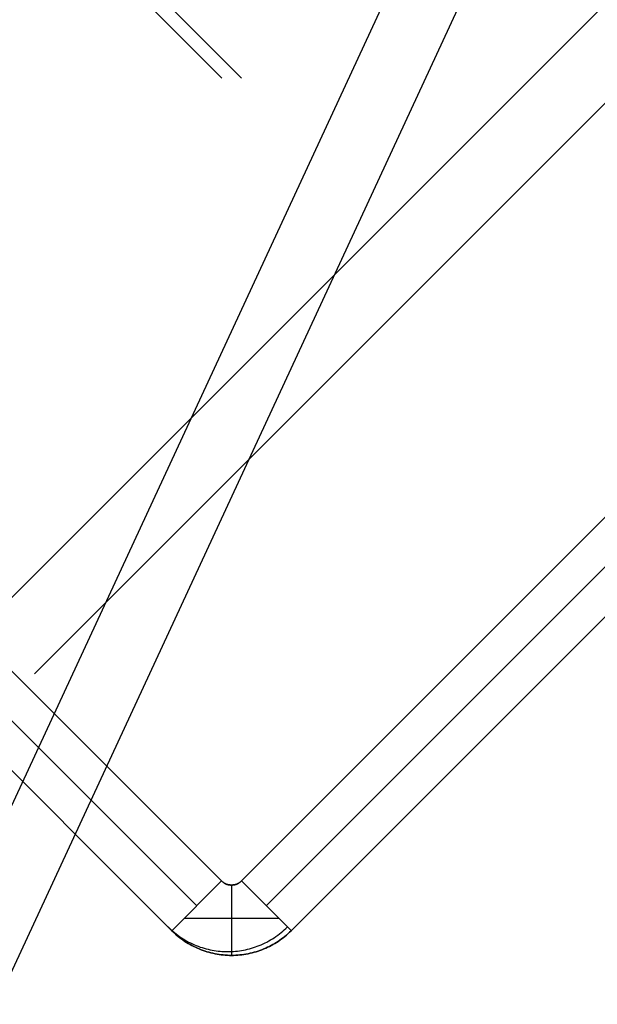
# Model space of a CAD drawing. Header units: millimetres. Extents: x -1690 to 192, y -898 to 54.
# Tile 234 of 256: x 149 to 162, y -20 to 1. Entities that reach past the tile are written whole.
import ezdxf

# ---------------------------------------------------------------- set-up
doc = ezdxf.new("R2010")
doc.units = ezdxf.units.MM
doc.header["$MEASUREMENT"] = 0
doc.layers.add('OVIDIO 186x93x72h', color=7, linetype='Continuous')

msp = doc.modelspace()

# ---------------------------------------------------------------- linework, layer by layer
at = {"layer": 'OVIDIO 186x93x72h', "extrusion": (-0.2028516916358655, -0.1089792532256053, 0.973126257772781)}
for points in [[(41.45678108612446, 164.8136896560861), (41.45678108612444, 325.4695341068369)], [(41.45678108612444, 325.4695341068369), (41.45678108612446, 164.8136896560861)]]:
    msp.add_lwpolyline(points, dxfattribs=at)
at = {"layer": 'OVIDIO 186x93x72h', "extrusion": (-0.2028516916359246, -0.1089792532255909, 0.9731262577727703)}
msp.add_lwpolyline([(41.75225108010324, 325.4695341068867), (41.75225108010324, 164.8136896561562)], dxfattribs=at)
at = {"layer": 'OVIDIO 186x93x72h', "extrusion": (-0.2028516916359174, -0.1089792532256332, 0.9731262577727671)}
for points in [[(42.0477210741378, 325.4695341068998), (42.0477210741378, 164.8136896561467)], [(42.0477210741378, 164.8136896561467), (42.0477210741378, 325.4695341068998)]]:
    msp.add_lwpolyline(points, dxfattribs=at)
at = {"layer": 'OVIDIO 186x93x72h', "extrusion": (-0.2357022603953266, -0.2357022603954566, 0.9428090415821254)}
msp.add_lwpolyline([(95.66971142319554, 268.8695669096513), (95.66971142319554, 377.947370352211)], dxfattribs=at)
at = {"layer": 'OVIDIO 186x93x72h', "extrusion": (-0.2357022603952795, -0.2357022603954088, 0.9428090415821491)}
msp.add_lwpolyline([(96.6183947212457, 377.9473703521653), (96.6183947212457, 268.8695669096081)], dxfattribs=at)
at = {"layer": 'OVIDIO 186x93x72h', "extrusion": (-0.235702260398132, -0.2357022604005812, 0.942809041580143)}
msp.add_lwpolyline([(94.36872539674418, 365.6213327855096), (94.3687253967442, 260.2133463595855)], dxfattribs=at)
at = {"layer": 'OVIDIO 186x93x72h', "extrusion": (-0.2357022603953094, -0.2357022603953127, 0.9428090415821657)}
msp.add_lwpolyline([(98.51576131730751, 268.8695669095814), (98.51576131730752, 377.9473703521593)], dxfattribs=at)
at = {"layer": 'OVIDIO 186x93x72h', "extrusion": (-0.2357022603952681, -0.2357022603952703, 0.9428090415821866)}
msp.add_lwpolyline([(99.46444461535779, 377.9473703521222), (99.46444461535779, 268.8695669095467)], dxfattribs=at)
at = {"layer": 'OVIDIO 186x93x72h', "extrusion": (-0.2357022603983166, -0.2357022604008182, 0.9428090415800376)}
msp.add_lwpolyline([(93.59196606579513, 362.6118634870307), (93.59196606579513, 258.0715017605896)], dxfattribs=at)
at = {"layer": 'OVIDIO 186x93x72h', "extrusion": (0.8811853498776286, -0.2655605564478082, -0.3911393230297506)}
for points in [[(80.37110066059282, 723.9573285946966), (34.050820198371, 663.8390746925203)], [(34.050820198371, 663.8390746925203), (80.37110066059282, 723.9573285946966)]]:
    msp.add_lwpolyline(points, dxfattribs=at)
at = {"layer": 'OVIDIO 186x93x72h', "extrusion": (0.8812084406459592, -0.2655070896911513, -0.3911235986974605)}
for points in [[(34.01726214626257, 665.2739588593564), (79.63699318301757, 724.494076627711)], [(79.63699318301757, 724.494076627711), (34.01726214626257, 665.2739588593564)]]:
    msp.add_lwpolyline(points, dxfattribs=at)
at = {"layer": 'OVIDIO 186x93x72h', "extrusion": (0.8812743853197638, -0.2653523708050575, -0.3910800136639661)}
msp.add_lwpolyline([(33.50719145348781, 655.0028838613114), (77.82005893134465, 712.5579623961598)], dxfattribs=at)
at = {"layer": 'OVIDIO 186x93x72h', "extrusion": (-0.1089792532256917, -0.2028516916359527, 0.9731262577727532)}
for points in [[(144.8035238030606, 270.732145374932), (144.8035238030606, 110.0763009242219)], [(144.8035238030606, 110.0763009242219), (144.8035238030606, 270.732145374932)]]:
    msp.add_lwpolyline(points, dxfattribs=at)
at = {"layer": 'OVIDIO 186x93x72h', "extrusion": (-0.1089792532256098, -0.2028516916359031, 0.9731262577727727)}
msp.add_lwpolyline([(145.0989937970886, 270.7321453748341), (145.0989937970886, 110.0763009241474)], dxfattribs=at)
at = {"layer": 'OVIDIO 186x93x72h', "extrusion": (-0.1089792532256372, -0.2028516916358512, 0.9731262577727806)}
for points in [[(145.3944637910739, 110.0763009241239), (145.3944637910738, 270.7321453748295)], [(145.3944637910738, 270.7321453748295), (145.3944637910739, 110.0763009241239)]]:
    msp.add_lwpolyline(points, dxfattribs=at)
at = {"layer": 'OVIDIO 186x93x72h', "extrusion": (0.8812743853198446, -0.2653523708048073, -0.3910800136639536)}
msp.add_lwpolyline([(31.6442408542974, 615.7906753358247), (73.51194346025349, 670.1698895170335)], dxfattribs=at)
at = {"layer": 'OVIDIO 186x93x72h', "extrusion": (0.8812750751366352, -0.2653515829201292, -0.3910789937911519)}
for points in [[(76.69818514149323, 721.4817138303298), (34.31452994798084, 666.4322996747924)], [(34.31452994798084, 666.4322996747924), (76.69818514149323, 721.4817138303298)]]:
    msp.add_lwpolyline(points, dxfattribs=at)
at = {"layer": 'OVIDIO 186x93x72h', "extrusion": (0.8812750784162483, -0.2653515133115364, -0.391079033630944)}
for points in [[(76.51921172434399, 721.6194968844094), (34.13538483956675, 666.5698394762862)], [(34.13538483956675, 666.5698394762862), (76.51921172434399, 721.6194968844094)]]:
    msp.add_lwpolyline(points, dxfattribs=at)
at = {"layer": 'OVIDIO 186x93x72h'}
for points in [[(148.51868204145, -11.73552853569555), (184.7100369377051, 24.45582636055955)], [(149.5791922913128, -12.79603878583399), (185.7631818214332, 23.38795074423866)], [(173.05538466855, 0.7801641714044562), (154.5291870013, -17.74603349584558)], [(155.0595913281, -18.27643782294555), (173.5857864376, 0.2497624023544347)], [(173.5857864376, 0.2497624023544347), (155.0595913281, -18.27643782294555)], [(144.311565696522, -7.952676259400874), (153.5744065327, -17.21551656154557)], [(153.5744065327, -17.21551656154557), (144.311565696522, -7.952676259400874)], [(153.0440624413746, -17.7458331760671), (143.7812356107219, -8.483006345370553)], [(152.5137186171, -18.27614952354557), (143.2509055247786, -9.013336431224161)], [(143.2509055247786, -9.013336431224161), (152.5137186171, -18.27614952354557)], [(153.7866542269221, -17.30230003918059), (153.7866542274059, -18.80355666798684)], [(152.7803384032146, -18.00954355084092), (154.7926970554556, -18.0095435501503)]]:
    msp.add_lwpolyline(points, dxfattribs=at)
at = {"layer": 'OVIDIO 186x93x72h', "extrusion": (-0.108985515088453, -0.2028614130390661, 0.9731235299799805)}
for points in [[(142.9683396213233, 196.7402476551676), (142.9683396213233, 254.1213739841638)], [(142.9683396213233, 254.1213739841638), (142.9683396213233, 196.7402476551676)]]:
    msp.add_lwpolyline(points, dxfattribs=at)
at = {"layer": 'OVIDIO 186x93x72h', "extrusion": (-0.1089886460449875, -0.2028662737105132, 0.9731221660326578)}
msp.add_lwpolyline([(143.6810836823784, 196.7445005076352), (143.6810836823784, 254.1256268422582)], dxfattribs=at)
at = {"layer": 'OVIDIO 186x93x72h', "extrusion": (-0.1089886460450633, -0.202866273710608, 0.9731221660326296)}
for points in [[(144.3940299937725, 196.7445005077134), (144.3940299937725, 254.1256268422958)], [(144.3940299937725, 254.1256268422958), (144.3940299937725, 196.7445005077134)]]:
    msp.add_lwpolyline(points, dxfattribs=at)
at = {"layer": 'OVIDIO 186x93x72h', "extrusion": (0.9998841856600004, 0.0002316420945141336, 0.01521714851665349)}
msp.add_lwpolyline([(0.5580375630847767, -5.255766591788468), (11.09942312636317, 687.1540143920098)], dxfattribs=at)
at = {"layer": 'OVIDIO 186x93x72h', "extrusion": (-0.02146384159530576, -0.04629577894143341, 0.998697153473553)}
msp.add_lwpolyline([(141.8247980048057, 11.44383040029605), (141.8247980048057, 112.7464600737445)], dxfattribs=at)
at = {"layer": 'OVIDIO 186x93x72h', "extrusion": (-0.02146384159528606, -0.04629577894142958, 0.9986971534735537)}
msp.add_lwpolyline([(143.3107285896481, 12.40762905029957), (143.3107285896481, 112.9206646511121)], dxfattribs=at)
at = {"layer": 'OVIDIO 186x93x72h', "extrusion": (0.0003781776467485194, 0.0003781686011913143, 0.9999998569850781)}
for points in [[(172.5261403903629, 1.311369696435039), (153.9997171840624, -17.21460773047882)], [(153.9997171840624, -17.21460773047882), (172.5261403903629, 1.311369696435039)]]:
    msp.add_lwpolyline(points, dxfattribs=at)
at = {"layer": 'OVIDIO 186x93x72h', "extrusion": (0.0002316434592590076, 0.9998841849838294, -0.01521719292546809)}
for points in [[(-143.4751892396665, 660.738189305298), (-153.5783907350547, -2.887544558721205)], [(-153.5783907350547, -2.887544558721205), (-143.4751892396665, 660.738189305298)]]:
    msp.add_lwpolyline(points, dxfattribs=at)
at = {"layer": 'OVIDIO 186x93x72h', "extrusion": (0.0002316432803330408, 0.9998841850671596, -0.01521718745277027)}
for points in [[(-154.0027185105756, -2.889225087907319), (-143.8993972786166, 660.7446476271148)], [(-143.8993972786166, 660.7446476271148), (-154.0027185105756, -2.889225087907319)]]:
    msp.add_lwpolyline(points, dxfattribs=at)
at = {"layer": 'OVIDIO 186x93x72h', "extrusion": (0.9998841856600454, 0.0002316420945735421, 0.01521714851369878)}
msp.add_lwpolyline([(-17.33902133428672, -4.966989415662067), (-7.235769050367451, 658.6640537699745)], dxfattribs=at)
at = {"layer": 'OVIDIO 186x93x72h', "extrusion": (0.9998841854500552, 0.0002316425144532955, 0.01521716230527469)}
for points in [[(-18.3114817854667, -4.946875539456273), (-8.208301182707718, 658.678857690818)], [(-8.208301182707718, 658.678857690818), (-18.3114817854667, -4.946875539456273)]]:
    msp.add_lwpolyline(points, dxfattribs=at)
at = {"layer": 'OVIDIO 186x93x72h', "extrusion": (0.9998841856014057, 0.0002316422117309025, 0.0152171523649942)}
for points in [[(-8.20859597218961, 658.678863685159), (-18.31235983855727, -4.985615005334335)], [(-18.31235983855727, -4.985615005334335), (-8.20859597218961, 658.678863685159)]]:
    msp.add_lwpolyline(points, dxfattribs=at)
at = {"layer": 'OVIDIO 186x93x72h', "extrusion": (0.9998841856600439, 0.0002316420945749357, 0.01521714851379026)}
msp.add_lwpolyline([(-18.83918035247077, -4.966017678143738), (-8.735595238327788, 658.6868874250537)], dxfattribs=at)
at = {"layer": 'OVIDIO 186x93x72h', "extrusion": (0.2760888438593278, -0.1226098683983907, 0.9532794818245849)}
msp.add_lwpolyline([(53.86556195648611, 72.50664744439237), (53.86556195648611, 71.00664744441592)], dxfattribs=at)
at = {"layer": 'OVIDIO 186x93x72h', "extrusion": (-0.01521891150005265, 0.01521891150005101, 0.9997683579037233)}
msp.add_lwpolyline([(152.4560708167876, -18.19873311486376), (152.4885264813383, -18.23037403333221), (152.5218169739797, -18.26123145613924), (152.5559136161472, -18.29127280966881), (152.5907860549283, -18.32046693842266), (152.6264023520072, -18.34878421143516), (152.662729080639, -18.37619662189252), (152.6997314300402, -18.40267787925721), (152.7373733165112, -18.42820349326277), (152.775617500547, -18.45275084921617), (152.8144257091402, -18.47629927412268), (152.8537587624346, -18.49883009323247), (152.8935767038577, -18.52032667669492), (152.9338389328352, -18.54077447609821), (152.9745043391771, -18.56016105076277), (153.0155314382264, -18.57847608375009), (153.0568785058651, -18.59571138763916), (153.0985037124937, -18.61186090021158), (153.1403652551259, -18.62692067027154), (153.1824214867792, -18.64088883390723), (153.2246310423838, -18.65376558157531), (153.2669529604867, -18.66555311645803), (153.3093468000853, -18.67625560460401), (153.3517727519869, -18.68587911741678), (153.3941917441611, -18.69443156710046), (153.4365655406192, -18.70192263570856), (153.4788568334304, -18.70836369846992), (153.5210293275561, -18.71376774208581), (153.5630478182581, -18.7181492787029), (153.6048782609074, -18.7215242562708), (153.6464878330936, -18.72390996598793), (153.6878449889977, -18.72532494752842), (153.7289195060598, -18.72578889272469), (153.7699940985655, -18.72531542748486), (153.8113511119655, -18.72389085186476), (153.8529603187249, -18.72149548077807), (153.8947901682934, -18.71811078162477), (153.9368078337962, -18.71371947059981), (153.9789792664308, -18.70830560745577), (154.0212692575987, -18.70185468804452), (154.063641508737, -18.69435373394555), (154.1060587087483, -18.68579137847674), (154.1484826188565, -18.67615794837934), (154.1908741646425, -18.66544554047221), (154.2331935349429, -18.65364809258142), (154.2754002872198, -18.64076144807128), (154.3174534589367, -18.62678341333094), (154.3593116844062, -18.61171380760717), (154.4009333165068, -18.59555450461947), (154.4422765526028, -18.57830946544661), (154.483299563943, -18.55998476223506), (154.5239606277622, -18.5405885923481), (154.5642182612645, -18.52013128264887), (154.6040313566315, -18.49862528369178), (154.6433593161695, -18.47608515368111), (154.6821621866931, -18.45252753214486), (154.7204007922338, -18.42797110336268), (154.7580368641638, -18.40243654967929), (154.79503316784, -18.37594649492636), (154.8313536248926, -18.34852543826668), (154.8669634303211, -18.32019967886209), (154.9018291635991, -18.29099723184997), (154.9359188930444, -18.26094773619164), (154.9692022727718, -18.23008235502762), (155.0016506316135, -18.19843366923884)], dxfattribs=at)
at = {"layer": 'OVIDIO 186x93x72h', "extrusion": (5.440146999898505e-08, 5.439865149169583e-08, 0.9999999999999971)}
for points in [[(153.5744066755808, -17.21551641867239), (152.5137187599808, -18.27614938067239)], [(152.5137187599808, -18.27614938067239), (153.5744066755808, -17.21551641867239)]]:
    msp.add_lwpolyline(points, dxfattribs=at)
at = {"layer": 'OVIDIO 186x93x72h', "extrusion": (-0.0007924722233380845, 0.000792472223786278, 0.9999993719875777)}
for points in [[(155.057461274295, -18.27425334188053), (153.9966032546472, -17.21339598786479)], [(153.9966032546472, -17.21339598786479), (155.057461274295, -18.27425334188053)]]:
    msp.add_lwpolyline(points, dxfattribs=at)
at = {"layer": 'OVIDIO 186x93x72h'}
for points in [[(153.5744065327, -17.21551656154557, -2.626418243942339), (153.5818725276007, -17.22276670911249, -2.626419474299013), (153.5894369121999, -17.22968270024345, -2.62642283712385), (153.5971035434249, -17.23626711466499, -2.62642784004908), (153.6048762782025, -17.24252253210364, -2.626433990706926), (153.61275897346, -17.24845153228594, -2.626440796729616), (153.6207554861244, -17.25405669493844, -2.626447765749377), (153.6288696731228, -17.25934059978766, -2.626454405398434), (153.6371053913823, -17.26430582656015, -2.626460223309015), (153.6412700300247, -17.26666974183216, -2.626462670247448), (153.64546649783, -17.26895495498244, -2.626464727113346), (153.6496952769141, -17.27116178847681, -2.626466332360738), (153.6539568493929, -17.27329056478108, -2.626467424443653), (153.6582516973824, -17.27534160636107, -2.626467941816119), (153.6625803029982, -17.27731523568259, -2.626467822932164), (153.6669431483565, -17.27921177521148, -2.626467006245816), (153.671340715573, -17.28103154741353, -2.626465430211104), (153.6757734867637, -17.28277487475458, -2.626463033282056), (153.6802419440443, -17.28444207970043, -2.626459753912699), (153.6892878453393, -17.28754941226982, -2.626450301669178), (153.6984822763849, -17.29035612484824, -2.626436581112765), (153.7078290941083, -17.29286479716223, -2.626418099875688), (153.7173282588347, -17.29507759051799, -2.626394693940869), (153.7269641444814, -17.29699499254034, -2.626367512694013), (153.736717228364, -17.29861707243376, -2.626338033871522), (153.7465679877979, -17.29994389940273, -2.626307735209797), (153.7564969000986, -17.30097554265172, -2.626278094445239), (153.7664844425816, -17.30171207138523, -2.626250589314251), (153.7765110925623, -17.30215355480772, -2.626226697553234), (153.7865573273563, -17.30230006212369, -2.626207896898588), (153.7966036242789, -17.3021516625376, -2.626195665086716), (153.8066304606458, -17.30170842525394, -2.626191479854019), (153.8166183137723, -17.3009704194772, -2.626196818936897), (153.826547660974, -17.29993771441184, -2.626213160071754), (153.8363989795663, -17.29861037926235, -2.62624198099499), (153.8461527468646, -17.2969884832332, -2.626284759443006), (153.8557894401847, -17.29507209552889, -2.626342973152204), (153.8652895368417, -17.29286128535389, -2.626418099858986), (153.8746374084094, -17.2903556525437, -2.626510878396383), (153.8838330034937, -17.28755291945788, -2.626619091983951), (153.8928801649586, -17.28445033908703, -2.626739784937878), (153.8973492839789, -17.28278574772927, -2.626803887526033), (153.9017827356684, -17.28104516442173, -2.626870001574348), (153.9061810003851, -17.27922824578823, -2.626937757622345), (153.910544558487, -17.27733464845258, -2.627006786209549), (153.9148738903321, -17.27536402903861, -2.627076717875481), (153.9191694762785, -17.27331604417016, -2.627147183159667), (153.923431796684, -17.27119035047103, -2.627217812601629), (153.9276613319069, -17.26898660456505, -2.627288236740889), (153.931858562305, -17.26670446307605, -2.627358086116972), (153.9360239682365, -17.26434358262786, -2.627426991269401), (153.9401580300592, -17.26190361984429, -2.627494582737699), (153.9442612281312, -17.25938423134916, -2.62756049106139), (153.952376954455, -17.25410580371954, -2.627685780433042), (153.9603749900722, -17.2485055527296, -2.627799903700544), (153.9682591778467, -17.24258073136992, -2.627899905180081), (153.9760333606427, -17.23632859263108, -2.627982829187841), (153.9837013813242, -17.22974638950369, -2.628045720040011), (153.9912670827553, -17.22283137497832, -2.628085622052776), (153.9987343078, -17.21558080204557, -2.628099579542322)], [(153.9987343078, -17.21558080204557, -2.628099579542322), (153.9912670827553, -17.22283137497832, -2.628085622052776), (153.9837013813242, -17.22974638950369, -2.628045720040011), (153.9760333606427, -17.23632859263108, -2.627982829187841), (153.9682591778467, -17.24258073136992, -2.627899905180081), (153.9603749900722, -17.2485055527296, -2.627799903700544), (153.952376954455, -17.25410580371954, -2.627685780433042), (153.9442612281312, -17.25938423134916, -2.62756049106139), (153.9401580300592, -17.26190361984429, -2.627494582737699), (153.9360239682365, -17.26434358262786, -2.627426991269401), (153.931858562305, -17.26670446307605, -2.627358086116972), (153.9276613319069, -17.26898660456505, -2.627288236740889), (153.923431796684, -17.27119035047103, -2.627217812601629), (153.9191694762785, -17.27331604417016, -2.627147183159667), (153.9148738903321, -17.27536402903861, -2.627076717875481), (153.910544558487, -17.27733464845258, -2.627006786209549), (153.9061810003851, -17.27922824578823, -2.626937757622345), (153.9017827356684, -17.28104516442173, -2.626870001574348), (153.8973492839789, -17.28278574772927, -2.626803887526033), (153.8928801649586, -17.28445033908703, -2.626739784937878), (153.8838330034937, -17.28755291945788, -2.626619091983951), (153.8746374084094, -17.2903556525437, -2.626510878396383), (153.8652895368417, -17.29286128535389, -2.626418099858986), (153.8557894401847, -17.29507209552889, -2.626342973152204), (153.8461527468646, -17.2969884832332, -2.626284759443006), (153.8363989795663, -17.29861037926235, -2.62624198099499), (153.826547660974, -17.29993771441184, -2.626213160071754), (153.8166183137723, -17.3009704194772, -2.626196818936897), (153.8066304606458, -17.30170842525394, -2.626191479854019), (153.7966036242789, -17.3021516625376, -2.626195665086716), (153.7865573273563, -17.30230006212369, -2.626207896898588), (153.7765110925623, -17.30215355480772, -2.626226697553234), (153.7664844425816, -17.30171207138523, -2.626250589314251), (153.7564969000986, -17.30097554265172, -2.626278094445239), (153.7465679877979, -17.29994389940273, -2.626307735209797), (153.736717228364, -17.29861707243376, -2.626338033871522), (153.7269641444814, -17.29699499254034, -2.626367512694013), (153.7173282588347, -17.29507759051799, -2.626394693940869), (153.7078290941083, -17.29286479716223, -2.626418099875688), (153.6984822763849, -17.29035612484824, -2.626436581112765), (153.6892878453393, -17.28754941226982, -2.626450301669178), (153.6802419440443, -17.28444207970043, -2.626459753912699), (153.6757734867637, -17.28277487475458, -2.626463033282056), (153.671340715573, -17.28103154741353, -2.626465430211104), (153.6669431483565, -17.27921177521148, -2.626467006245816), (153.6625803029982, -17.27731523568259, -2.626467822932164), (153.6582516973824, -17.27534160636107, -2.626467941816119), (153.6539568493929, -17.27329056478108, -2.626467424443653), (153.6496952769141, -17.27116178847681, -2.626466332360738), (153.64546649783, -17.26895495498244, -2.626464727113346), (153.6412700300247, -17.26666974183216, -2.626462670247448), (153.6371053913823, -17.26430582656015, -2.626460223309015), (153.6288696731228, -17.25934059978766, -2.626454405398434), (153.6207554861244, -17.25405669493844, -2.626447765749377), (153.61275897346, -17.24845153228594, -2.626440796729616), (153.6048762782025, -17.24252253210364, -2.626433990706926), (153.5971035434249, -17.23626711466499, -2.62642784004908), (153.5894369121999, -17.22968270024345, -2.62642283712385), (153.5818725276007, -17.22276670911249, -2.626419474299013), (153.5744065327, -17.21551656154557, -2.626418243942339)], [(155.0595913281, -18.27643782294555, -2.626418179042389), (155.0266077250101, -18.30864283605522, -2.626418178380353), (154.9931714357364, -18.33974912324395, -2.626418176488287), (154.9592791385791, -18.3697686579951, -2.626418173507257), (154.9249275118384, -18.39871341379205, -2.626418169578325), (154.8901132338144, -18.42659536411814, -2.626418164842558), (154.8548329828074, -18.45342648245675, -2.626418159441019), (154.8190834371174, -18.47921874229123, -2.626418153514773), (154.7828612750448, -18.50398411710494, -2.626418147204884), (154.7461631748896, -18.52773458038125, -2.626418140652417), (154.7089858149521, -18.55048210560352, -2.626418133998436), (154.6713258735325, -18.57223866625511, -2.626418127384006), (154.6331800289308, -18.59301623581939, -2.62641812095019), (154.5945449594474, -18.61282678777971, -2.626418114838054), (154.5554173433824, -18.63168229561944, -2.626418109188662), (154.515793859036, -18.64959473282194, -2.626418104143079), (154.4756711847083, -18.66657607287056, -2.626418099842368), (154.435051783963, -18.68263392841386, -2.62641809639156), (154.3939612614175, -18.6977584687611, -2.626418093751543), (154.3524310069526, -18.71193550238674, -2.62641809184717), (154.3104924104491, -18.72515083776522, -2.626418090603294), (154.2681768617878, -18.737390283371, -2.626418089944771), (154.2255157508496, -18.74863964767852, -2.626418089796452), (154.1825404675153, -18.75888473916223, -2.626418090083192), (154.1392824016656, -18.7681113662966, -2.626418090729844), (154.0957729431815, -18.77630533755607, -2.626418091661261), (154.0520434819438, -18.78345246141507, -2.626418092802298), (154.0081254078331, -18.78953854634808, -2.626418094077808), (153.9640501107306, -18.79454940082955, -2.626418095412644), (153.9198489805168, -18.79847083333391, -2.626418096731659), (153.8755534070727, -18.80128865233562, -2.626418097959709), (153.831194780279, -18.80298866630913, -2.626418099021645), (153.7868044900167, -18.8035566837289, -2.626418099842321), (153.7424139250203, -18.80298324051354, -2.626418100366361), (153.6980544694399, -18.8012777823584, -2.626418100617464), (153.6537575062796, -18.798454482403, -2.626418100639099), (153.6095544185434, -18.79452751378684, -2.626418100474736), (153.5654765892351, -18.78951104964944, -2.626418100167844), (153.5215554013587, -18.78341926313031, -2.626418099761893), (153.4778222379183, -18.77626632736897, -2.62641809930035), (153.4343084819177, -18.76806641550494, -2.626418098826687), (153.391045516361, -18.75883370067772, -2.626418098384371), (153.3480647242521, -18.74858235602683, -2.626418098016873), (153.305397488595, -18.73732655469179, -2.62641809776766), (153.2630751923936, -18.7250804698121, -2.626418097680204), (153.221129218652, -18.71185827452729, -2.626418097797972), (153.179590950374, -18.69767414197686, -2.626418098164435), (153.1384917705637, -18.68254224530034, -2.626418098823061), (153.097863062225, -18.66647675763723, -2.626418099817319), (153.057730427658, -18.64948748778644, -2.626418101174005), (153.0180963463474, -18.63156678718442, -2.626418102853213), (152.9789575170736, -18.612702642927, -2.626418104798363), (152.9403106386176, -18.59288304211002, -2.626418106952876), (152.90215240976, -18.57209597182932, -2.626418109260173), (152.8644795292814, -18.55032941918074, -2.626418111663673), (152.8272886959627, -18.52757137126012, -2.626418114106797), (152.7905766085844, -18.50380981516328, -2.626418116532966), (152.7543399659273, -18.47903273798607, -2.626418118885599), (152.7185754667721, -18.45322812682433, -2.626418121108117), (152.6832798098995, -18.42638396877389, -2.626418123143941), (152.6484496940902, -18.39848825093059, -2.626418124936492), (152.6140818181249, -18.36952896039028, -2.626418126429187), (152.5801728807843, -18.33949408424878, -2.626418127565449), (152.5467195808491, -18.30837160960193, -2.626418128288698), (152.5137186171, -18.27614952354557, -2.626418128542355)], [(152.5137186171, -18.27614952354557, -2.626418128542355), (152.5467195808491, -18.30837160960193, -2.626418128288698), (152.5801728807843, -18.33949408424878, -2.626418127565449), (152.6140818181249, -18.36952896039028, -2.626418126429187), (152.6484496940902, -18.39848825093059, -2.626418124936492), (152.6832798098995, -18.42638396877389, -2.626418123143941), (152.7185754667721, -18.45322812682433, -2.626418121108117), (152.7543399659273, -18.47903273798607, -2.626418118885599), (152.7905766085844, -18.50380981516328, -2.626418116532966), (152.8272886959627, -18.52757137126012, -2.626418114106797), (152.8644795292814, -18.55032941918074, -2.626418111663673), (152.90215240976, -18.57209597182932, -2.626418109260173), (152.9403106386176, -18.59288304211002, -2.626418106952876), (152.9789575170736, -18.612702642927, -2.626418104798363), (153.0180963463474, -18.63156678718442, -2.626418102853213), (153.057730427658, -18.64948748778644, -2.626418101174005), (153.097863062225, -18.66647675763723, -2.626418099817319), (153.1384917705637, -18.68254224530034, -2.626418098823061), (153.179590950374, -18.69767414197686, -2.626418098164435), (153.221129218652, -18.71185827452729, -2.626418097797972), (153.2630751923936, -18.7250804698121, -2.626418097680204), (153.305397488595, -18.73732655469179, -2.62641809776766), (153.3480647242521, -18.74858235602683, -2.626418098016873), (153.391045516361, -18.75883370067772, -2.626418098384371), (153.4343084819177, -18.76806641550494, -2.626418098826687), (153.4778222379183, -18.77626632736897, -2.62641809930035), (153.5215554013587, -18.78341926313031, -2.626418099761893), (153.5654765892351, -18.78951104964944, -2.626418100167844), (153.6095544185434, -18.79452751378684, -2.626418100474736), (153.6537575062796, -18.798454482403, -2.626418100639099), (153.6980544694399, -18.8012777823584, -2.626418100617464), (153.7424139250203, -18.80298324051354, -2.626418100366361), (153.7868044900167, -18.80355668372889, -2.626418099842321), (153.831194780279, -18.80298866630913, -2.626418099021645), (153.8755534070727, -18.80128865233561, -2.626418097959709), (153.9198489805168, -18.79847083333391, -2.626418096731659), (153.9640501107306, -18.79454940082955, -2.626418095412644), (154.0081254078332, -18.78953854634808, -2.626418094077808), (154.0520434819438, -18.78345246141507, -2.626418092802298), (154.0957729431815, -18.77630533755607, -2.626418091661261), (154.1392824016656, -18.7681113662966, -2.626418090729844), (154.1825404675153, -18.75888473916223, -2.626418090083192), (154.2255157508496, -18.74863964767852, -2.626418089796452), (154.2681768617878, -18.737390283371, -2.626418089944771), (154.3104924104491, -18.72515083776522, -2.626418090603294), (154.3524310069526, -18.71193550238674, -2.62641809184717), (154.3939612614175, -18.6977584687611, -2.626418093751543), (154.4350517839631, -18.68263392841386, -2.62641809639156), (154.4756711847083, -18.66657607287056, -2.626418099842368), (154.515793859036, -18.64959473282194, -2.626418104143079), (154.5554173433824, -18.63168229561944, -2.626418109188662), (154.5945449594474, -18.61282678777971, -2.626418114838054), (154.6331800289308, -18.59301623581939, -2.62641812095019), (154.6713258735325, -18.57223866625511, -2.626418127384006), (154.7089858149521, -18.55048210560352, -2.626418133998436), (154.7461631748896, -18.52773458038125, -2.626418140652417), (154.7828612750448, -18.50398411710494, -2.626418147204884), (154.8190834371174, -18.47921874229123, -2.626418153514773), (154.8548329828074, -18.45342648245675, -2.626418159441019), (154.8901132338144, -18.42659536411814, -2.626418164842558), (154.9249275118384, -18.39871341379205, -2.626418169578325), (154.9592791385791, -18.3697686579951, -2.626418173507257), (154.9931714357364, -18.33974912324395, -2.626418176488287), (155.0266077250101, -18.30864283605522, -2.626418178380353), (155.0595913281, -18.27643782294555, -2.626418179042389)]]:
    msp.add_polyline3d(points, dxfattribs=at)

doc.saveas('drawing.dxf')
